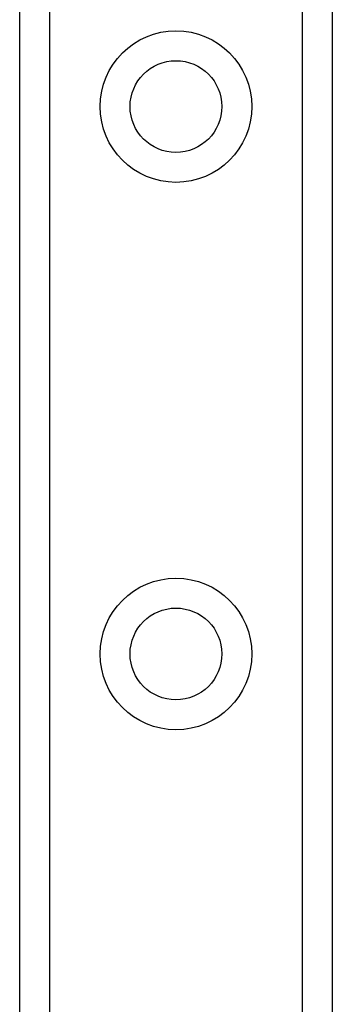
# Model space of a CAD drawing. Header units: inches. Extents: x 6 to 171, y 11 to 89.
# Tile 40 of 113: x 39.69 to 40.252, y 34.976 to 36.746. Entities that reach past the tile are written whole.
import ezdxf

# ---------------------------------------------------------------- set-up
doc = ezdxf.new("R2010")
doc.units = ezdxf.units.IN
doc.header["$MEASUREMENT"] = 0
doc.layers.add('Visible Edges(ANSI)', color=7, linetype='Continuous', lineweight=25)
doc.layers.add('Visible Tangent Edges(ANSI)', color=7, linetype='Continuous', lineweight=25)

msp = doc.modelspace()

# ---------------------------------------------------------------- linework, layer by layer
at = {"layer": 'Visible Edges(ANSI)'}
for p, q in [((39.6904, 33.3103), (39.6904, 66.4442)), ((40.2524, 66.4442), (40.2524, 33.3103))]:
    msp.add_line(p, q, dxfattribs=at)
for centre in [(39.9714, 36.5898), (39.9714, 35.6056)]:
    msp.add_circle(centre, 0.0825, dxfattribs=at)
at = {"layer": 'Visible Tangent Edges(ANSI)'}
for p, q in [((39.7443, 66.4442), (39.7443, 33.3103)), ((40.1986, 33.3103), (40.1986, 66.4442))]:
    msp.add_line(p, q, dxfattribs=at)
for centre in [(39.9714, 36.5898), (39.9714, 35.6056)]:
    msp.add_circle(centre, 0.1363, dxfattribs=at)

doc.saveas('drawing.dxf')
